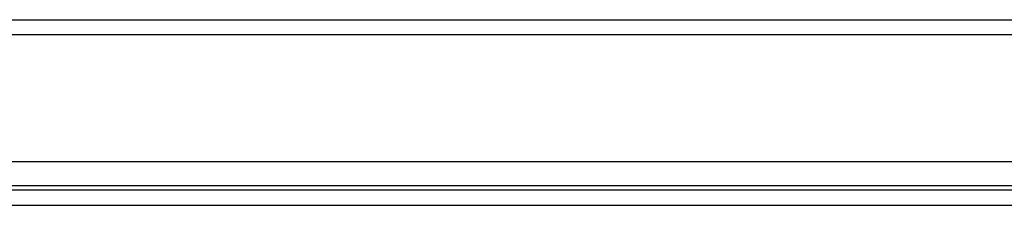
# Model space of a CAD drawing. Header units: inches. Extents: x 23 to 567, y 61 to 264.
# Tile 62 of 256: x 29.73 to 36.19, y 259.9 to 261.12. Entities that reach past the tile are written whole.
import ezdxf

# ---------------------------------------------------------------- set-up
doc = ezdxf.new("R2010")
doc.units = ezdxf.units.IN
doc.header["$MEASUREMENT"] = 0
doc.layers.add('Visible Edges(ANSI)', color=7, linetype='Continuous', lineweight=25)
doc.layers.add('Visible Tangent Edges(ANSI)', color=7, linetype='Continuous', lineweight=25)

msp = doc.modelspace()

# ---------------------------------------------------------------- linework, layer by layer
at = {"layer": 'Visible Edges(ANSI)'}
for p, q in [((23.4622, 261.1212), (77.0672, 261.1212)), ((77.0672, 260.1872), (23.4622, 260.1872)), ((77.1657, 260.0017), (23.3637, 260.0017))]:
    msp.add_line(p, q, dxfattribs=at)
at = {"layer": 'Visible Tangent Edges(ANSI)'}
for p, q in [((77.0672, 261.0222), (23.4622, 261.0222)), ((24.2628, 260.0327), (76.2665, 260.0327)), ((23.3637, 259.9027), (77.1657, 259.9027))]:
    msp.add_line(p, q, dxfattribs=at)

doc.saveas('drawing.dxf')
